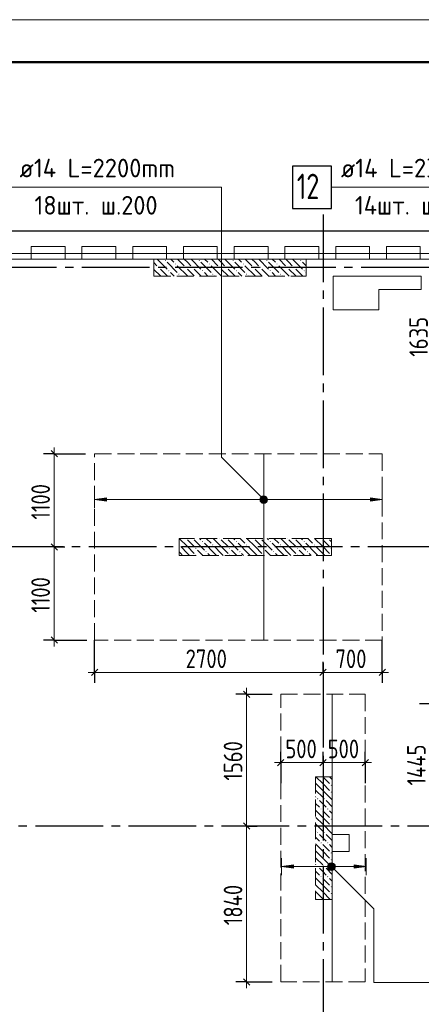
# Model space of a CAD drawing. Header units: millimetres. Extents: x 0 to 32165, y 0 to 42000.
# Tile 10 of 12: x 11037 to 15786, y 30365 to 42000. Entities that reach past the tile are written whole.
import ezdxf

# ---------------------------------------------------------------- set-up
doc = ezdxf.new("R2010")
doc.units = ezdxf.units.MM
doc.linetypes.add('______2', pattern=[270, 200, -70])
doc.linetypes.add('______5', pattern=[1100, 800, -100, 100, -100])
for name, color, linetype, lineweight in [('Standard', 7, 'Continuous', 25), ('ДОП Верх по Х', 7, 'Continuous', 25), ('ЖБ Пилон', 180, 'Continuous', 25), ('Оси', 40, '______5', 18), ('Позиционная метка номер позиции', 7, 'Continuous', 13), ('Примечания', 7, 'Continuous', 25)]:
    doc.layers.add(name, color=color, linetype=linetype, lineweight=lineweight)
doc.layers.add('ЖБ Перекрытие верхний уровень', color=7, linetype='Continuous', lineweight=25, true_color=0xe0e0ff)
doc.styles.add('GOST 2.304-81', font='txt')
doc.styles.add('ISOCPEUR', font='txt')

msp = doc.modelspace()

# ---------------------------------------------------------------- hatches: boundary and pattern name
at = {"layer": 'ДОП Верх по Х', "linetype": 'Continuous', "lineweight": 13, "transparency": 33554687}
for points in [[(12064, 36310), (11924, 36330), (12064, 36350)], [(14274, 31973), (14134, 31993), (14274, 32013)]]:
    msp.add_hatch(color=7, dxfattribs=at).paths.add_polyline_path(points, flags=16)
for points in [[(13892, 36311), (13892, 36349), (13886, 36330)], [(13892, 36349), (13905, 36298), (13905, 36362)], [(13892, 36349), (13892, 36311), (13905, 36298)], [(13905, 36362), (13924, 36293), (13924, 36368)], [(13905, 36362), (13905, 36298), (13924, 36293)], [(13924, 36368), (13924, 36293), (13943, 36298)], [(13924, 36368), (13943, 36298), (13943, 36362)], [(13943, 36362), (13943, 36298), (13956, 36311)], [(13943, 36362), (13956, 36311), (13956, 36349)], [(13956, 36349), (13956, 36311), (13961, 36330)], [(15184, 36310), (15324, 36330), (15184, 36350)], [(14702, 31975), (14702, 32012), (14697, 31993)], [(14702, 32012), (14715, 31961), (14715, 32026)], [(14702, 32012), (14702, 31975), (14715, 31961)], [(14715, 32026), (14734, 31956), (14734, 32031)], [(14715, 32026), (14715, 31961), (14734, 31956)], [(14734, 32031), (14734, 31956), (14753, 31961)], [(14734, 32031), (14753, 31961), (14753, 32026)], [(14753, 32026), (14753, 31961), (14766, 31975)], [(14753, 32026), (14766, 31975), (14766, 32012)], [(14766, 32012), (14766, 31975), (14771, 31993)], [(14994, 31973), (15134, 31993), (14994, 32013)]]:
    msp.add_hatch(color=7, dxfattribs=at).paths.add_polyline_path(points)
at = {"layer": 'ЖБ Пилон', "linetype": 'Continuous', "lineweight": 18, "transparency": 33554687}
for points in [[(12754, 39153), (12761, 39160), (12767, 39153), (12761, 39147)], [(12874, 39113), (12881, 39120), (12887, 39113), (12881, 39107)], [(13154, 39153), (13161, 39160), (13167, 39153), (13161, 39147)], [(13274, 39113), (13281, 39120), (13287, 39113), (13281, 39107)], [(13554, 39153), (13561, 39160), (13567, 39153), (13561, 39147)], [(13674, 39113), (13681, 39120), (13687, 39113), (13681, 39107)], [(13954, 39153), (13961, 39160), (13967, 39153), (13961, 39147)], [(14074, 39113), (14081, 39120), (14087, 39113), (14081, 39107)], [(14354, 39153), (14361, 39160), (14367, 39153), (14361, 39147)], [(12674, 39073), (12681, 39080), (12687, 39073), (12681, 39067)], [(12794, 39033), (12801, 39040), (12807, 39033), (12801, 39027)], [(12914, 38993), (12921, 39000), (12927, 38993), (12921, 38987)], [(12994, 39073), (13001, 39080), (13007, 39073), (13001, 39067)], [(13074, 39073), (13081, 39080), (13087, 39073), (13081, 39067)], [(13194, 39033), (13201, 39040), (13207, 39033), (13201, 39027)], [(13314, 38993), (13321, 39000), (13327, 38993), (13321, 38987)], [(13394, 39073), (13401, 39080), (13407, 39073), (13401, 39067)], [(13474, 39073), (13481, 39080), (13487, 39073), (13481, 39067)], [(13594, 39033), (13601, 39040), (13607, 39033), (13601, 39027)], [(13714, 38993), (13721, 39000), (13727, 38993), (13721, 38987)], [(13794, 39073), (13801, 39080), (13807, 39073), (13801, 39067)], [(13874, 39073), (13881, 39080), (13887, 39073), (13881, 39067)], [(13994, 39033), (14001, 39040), (14007, 39033), (14001, 39027)], [(14114, 38993), (14121, 39000), (14127, 38993), (14121, 38987)], [(14194, 39073), (14201, 39080), (14207, 39073), (14201, 39067)], [(14274, 39073), (14281, 39080), (14287, 39073), (14281, 39067)], [(14394, 39033), (14401, 39040), (14407, 39033), (14401, 39027)], [(13004, 35870), (13001, 35867), (12998, 35870)], [(13084, 35870), (13081, 35867), (13078, 35870)], [(13194, 35833), (13201, 35840), (13207, 35833), (13201, 35827)], [(13404, 35870), (13401, 35867), (13398, 35870)], [(13484, 35870), (13481, 35867), (13478, 35870)], [(13594, 35833), (13601, 35840), (13607, 35833), (13601, 35827)], [(13804, 35870), (13801, 35867), (13798, 35870)], [(13884, 35870), (13881, 35867), (13878, 35870)], [(13994, 35833), (14001, 35840), (14007, 35833), (14001, 35827)], [(14204, 35870), (14201, 35867), (14198, 35870)], [(14284, 35870), (14281, 35867), (14278, 35870)], [(14394, 35833), (14401, 35840), (14407, 35833), (14401, 35827)], [(14604, 35870), (14601, 35867), (14598, 35870)], [(14684, 35870), (14681, 35867), (14678, 35870)], [(12924, 35797), (12927, 35793), (12924, 35790)], [(13114, 35753), (13121, 35760), (13127, 35753), (13121, 35747)], [(13234, 35713), (13241, 35720), (13247, 35713), (13241, 35707)], [(13314, 35793), (13321, 35800), (13327, 35793), (13321, 35787)], [(13514, 35753), (13521, 35760), (13527, 35753), (13521, 35747)], [(13634, 35713), (13641, 35720), (13647, 35713), (13641, 35707)], [(13714, 35793), (13721, 35800), (13727, 35793), (13721, 35787)], [(13914, 35753), (13921, 35760), (13927, 35753), (13921, 35747)], [(14034, 35713), (14041, 35720), (14047, 35713), (14041, 35707)], [(14114, 35793), (14121, 35800), (14127, 35793), (14121, 35787)], [(14314, 35753), (14321, 35760), (14327, 35753), (14321, 35747)], [(14434, 35713), (14441, 35720), (14447, 35713), (14441, 35707)], [(14514, 35793), (14521, 35800), (14527, 35793), (14521, 35787)], [(14714, 35753), (14721, 35760), (14724, 35757), (14724, 35750), (14721, 35747)], [(13114, 35673), (13121, 35680), (13127, 35673), (13124, 35670), (13118, 35670)], [(13514, 35673), (13521, 35680), (13527, 35673), (13524, 35670), (13518, 35670)], [(13914, 35673), (13921, 35680), (13927, 35673), (13924, 35670), (13918, 35670)], [(14314, 35673), (14321, 35680), (14327, 35673), (14324, 35670), (14318, 35670)], [(14714, 35673), (14721, 35680), (14724, 35677), (14724, 35670), (14718, 35670)], [(14714, 32953), (14721, 32960), (14727, 32953), (14721, 32947)], [(14714, 32873), (14721, 32880), (14727, 32873), (14721, 32867)], [(14554, 32793), (14561, 32800), (14567, 32793), (14561, 32787)], [(14634, 32793), (14641, 32800), (14647, 32793), (14641, 32787)], [(14594, 32673), (14601, 32680), (14607, 32673), (14601, 32667)], [(14674, 32673), (14681, 32680), (14687, 32673), (14681, 32667)], [(14714, 32553), (14721, 32560), (14727, 32553), (14721, 32547)], [(14714, 32473), (14721, 32480), (14727, 32473), (14721, 32467)], [(14554, 32393), (14561, 32400), (14567, 32393), (14561, 32387)], [(14634, 32393), (14641, 32400), (14647, 32393), (14641, 32387)], [(14594, 32273), (14601, 32280), (14607, 32273), (14601, 32267)], [(14674, 32273), (14681, 32280), (14687, 32273), (14681, 32267)], [(14714, 32153), (14721, 32160), (14727, 32153), (14721, 32147)], [(14554, 31993), (14561, 32000), (14567, 31993), (14561, 31987)], [(14634, 31993), (14641, 32000), (14647, 31993), (14641, 31987)], [(14714, 32073), (14721, 32080), (14727, 32073), (14721, 32067)], [(14594, 31873), (14601, 31880), (14607, 31873), (14601, 31867)], [(14674, 31873), (14681, 31880), (14687, 31873), (14681, 31867)], [(14714, 31753), (14721, 31760), (14727, 31753), (14721, 31747)], [(14714, 31673), (14721, 31680), (14727, 31673), (14721, 31667)]]:
    msp.add_hatch(color=7, dxfattribs=at).paths.add_polyline_path(points, flags=16)
at = {"layer": 'Позиционная метка номер позиции', "linetype": 'Continuous', "lineweight": 13, "transparency": 33554687}
for points in [[(13892, 36298), (13935, 36373), (13881, 36319)], [(13881, 36319), (13935, 36373), (13913, 36373)], [(13881, 36319), (13913, 36373), (13881, 36342)], [(13881, 36342), (13913, 36373), (13892, 36362)], [(13892, 36298), (13956, 36362), (13935, 36373)], [(13913, 36287), (13956, 36362), (13892, 36298)], [(13913, 36287), (13967, 36342), (13956, 36362)], [(13935, 36287), (13967, 36342), (13913, 36287)], [(13935, 36287), (13967, 36319), (13967, 36342)], [(13967, 36319), (13935, 36287), (13956, 36298)], [(14681, 32005), (14713, 32037), (14692, 32025)], [(14713, 32037), (14681, 32005), (14681, 31982)], [(14713, 32037), (14681, 31982), (14735, 32037)], [(14735, 32037), (14681, 31982), (14692, 31961)], [(14681, 32005), (14713, 32037), (14692, 32025)], [(14713, 32037), (14681, 32005), (14681, 31982)], [(14713, 32037), (14681, 31982), (14735, 32037)], [(14735, 32037), (14681, 31982), (14692, 31961)], [(14735, 32037), (14692, 31961), (14756, 32025)], [(14735, 32037), (14692, 31961), (14756, 32025)], [(14756, 32025), (14692, 31961), (14713, 31950)], [(14756, 32025), (14692, 31961), (14713, 31950)], [(14756, 32025), (14713, 31950), (14767, 32005)], [(14756, 32025), (14713, 31950), (14767, 32005)], [(14767, 32005), (14713, 31950), (14735, 31950)], [(14767, 32005), (14713, 31950), (14735, 31950)], [(14767, 32005), (14735, 31950), (14767, 31982)], [(14767, 32005), (14735, 31950), (14767, 31982)], [(14767, 31982), (14735, 31950), (14756, 31961)], [(14767, 31982), (14735, 31950), (14756, 31961)]]:
    msp.add_hatch(color=7, dxfattribs=at).paths.add_polyline_path(points)

# ---------------------------------------------------------------- linework, layer by layer
at = {"layer": 'Standard', "color": 7, "linetype": 'Continuous', "lineweight": 25, "transparency": 33554687}
for p, q in [((11408, 36908), (11483, 36833)), ((11408, 35808), (11483, 35733)), ((11408, 34708), (11483, 34633)), ((11886, 34251), (11961, 34326)), ((14586, 34251), (14661, 34326)), ((15286, 34251), (15361, 34326)), ((13683, 34067), (13758, 33992)), ((14086, 33185), (14161, 33260)), ((14586, 33185), (14661, 33260)), ((15086, 33185), (15161, 33260)), ((13683, 32508), (13758, 32433)), ((13683, 30667), (13758, 30592))]:
    msp.add_line(p, q, dxfattribs=at)
at = {"layer": 'Standard', "color": 7, "linetype": 'Continuous', "lineweight": 13, "transparency": 33554687}
for p, q in [((11445, 36870), (11445, 36945)), ((11445, 35770), (11445, 34670)), ((11445, 34670), (11445, 34595)), ((11924, 34288), (11849, 34288)), ((11924, 34288), (14624, 34288)), ((14624, 34288), (15324, 34288)), ((15324, 34288), (15399, 34288)), ((13720, 34030), (13720, 34105)), ((14124, 33223), (14049, 33223)), ((14124, 33223), (14624, 33223)), ((14624, 33223), (15124, 33223)), ((15124, 33223), (15199, 33223)), ((13720, 32470), (13720, 30630)), ((13720, 30630), (13720, 30555))]:
    msp.add_line(p, q, dxfattribs=at)
at = {"layer": 'Standard', "color": 251, "linetype": 'Continuous', "lineweight": -3, "true_color": 0x656565, "transparency": 33554687}
for p, q in [((11445, 36870), (11320, 36870)), ((11445, 36870), (11570, 36870)), ((11445, 36870), (11817, 36870)), ((11445, 35770), (11320, 35770)), ((11445, 35770), (11570, 35770)), ((11445, 35770), (11445, 35770)), ((11445, 34670), (11320, 34670)), ((11445, 34670), (11570, 34670)), ((11445, 34670), (11831, 34670)), ((11924, 34288), (11924, 34670)), ((15324, 34288), (15324, 34670)), ((11924, 34288), (11924, 34413)), ((14624, 34288), (14624, 34413)), ((15324, 34288), (15324, 34413)), ((11924, 34288), (11924, 34163)), ((14624, 34288), (14624, 34163)), ((14624, 34288), (14624, 34288)), ((15324, 34288), (15324, 34163)), ((13720, 34030), (13595, 34030)), ((13720, 34030), (13845, 34030)), ((13720, 34030), (14024, 34030)), ((15888, 33917), (15763, 33917)), ((14124, 33223), (14124, 33348)), ((14624, 33223), (14624, 33348)), ((15124, 33223), (15124, 33348)), ((14124, 33223), (14124, 33098)), ((14124, 33223), (14124, 32980)), ((14624, 33223), (14624, 33098)), ((14624, 33223), (14624, 33223)), ((15124, 33223), (15124, 33098)), ((15124, 33223), (15124, 32980)), ((13720, 32470), (13595, 32470)), ((13720, 32470), (13845, 32470)), ((13720, 32470), (13720, 32470)), ((15888, 32470), (15763, 32470)), ((13720, 30630), (13595, 30630)), ((13720, 30630), (13845, 30630)), ((13720, 30630), (14024, 30630))]:
    msp.add_line(p, q, dxfattribs=at)
at = {"layer": 'Standard', "color": 7, "linetype": 'Continuous', "lineweight": 13, "transparency": 33554687}
msp.add_lwpolyline([(0, 0), (29700, 0), (29700, 42000), (0, 42000), (0, 0)], close=True, dxfattribs=at)
for points in [[(29700, 42000), (0, 42000), (0, 0), (29700, 0), (29700, 42000)], [(29700, 42000), (0, 42000), (0, 0), (29700, 0), (29700, 42000)], [(7674, 17930), (22024, 17930), (22024, 39170), (7674, 39170), (7674, 17930)], [(11445, 36870), (11445, 35996), (11445, 35996), (11445, 35770)], [(13720, 34030), (13720, 32920), (13720, 32920), (13720, 32470)]]:
    msp.add_lwpolyline(points, dxfattribs=at)
at = {"layer": 'Standard', "color": 7, "linetype": 'Continuous', "lineweight": 50, "transparency": 33554687}
msp.add_lwpolyline([(2000, 41500), (29200, 41500), (29200, 500), (2000, 500), (2000, 41500)], close=True, dxfattribs=at)
at = {"layer": 'Standard', "color": 7, "linetype": 'Continuous', "lineweight": 25, "transparency": 33554687}
msp.add_lwpolyline([(7394, 17930), (24124, 17930), (24124, 39500), (7394, 39500), (7394, 17930)], dxfattribs=at)
at = {"layer": 'Standard', "color": 254, "linetype": 'Continuous', "lineweight": 18, "true_color": 0xc4c4ff, "transparency": 33554687}
msp.add_lwpolyline([(8274, 17861), (22624, 17861), (22624, 39239), (8274, 39239), (8274, 17861)], dxfattribs=at)
at = {"layer": 'ДОП Верх по Х', "color": 7, "linetype": 'Continuous', "lineweight": 13, "transparency": 33554687}
for p, q in [((11016, 40020), (13124, 40020)), ((14816, 40020), (16924, 40020))]:
    msp.add_line(p, q, dxfattribs=at)
at = {"layer": 'ДОП Верх по Х', "color": 7, "linetype": 'Continuous', "lineweight": 18, "transparency": 33554687}
for p, q in [((13924, 36863), (13924, 34677)), ((14734, 34024), (14734, 30636))]:
    msp.add_line(p, q, dxfattribs=at)
at = {"layer": 'ДОП Верх по Х', "color": 251, "linetype": 'Continuous', "lineweight": 13, "true_color": 0x494949, "transparency": 33554687}
for p, q in [((11924, 36330), (11924, 36430)), ((15324, 36330), (15324, 36430)), ((11924, 36330), (12064, 36350)), ((12064, 36310), (11924, 36330)), ((11924, 36330), (11924, 36230)), ((11924, 36330), (11924, 36330)), ((12064, 36350), (12064, 36310)), ((12064, 36330), (13894, 36330)), ((13924, 36368), (13924, 36368)), ((13954, 36330), (15184, 36330)), ((15324, 36330), (15184, 36350)), ((15184, 36350), (15184, 36310)), ((15184, 36310), (15324, 36330)), ((15324, 36330), (15324, 36230)), ((15324, 36330), (15324, 36330)), ((13924, 36293), (13924, 36293)), ((14134, 31993), (14134, 32093)), ((14134, 31993), (14274, 32013)), ((14274, 32013), (14274, 31973)), ((14734, 32031), (14734, 32031)), ((15134, 31993), (14994, 32013)), ((14994, 32013), (14994, 31973)), ((15134, 31993), (15134, 32093)), ((14274, 31973), (14134, 31993)), ((14134, 31993), (14134, 31893)), ((14134, 31993), (14134, 31993)), ((14274, 31993), (14704, 31993)), ((14734, 31956), (14734, 31956)), ((14764, 31993), (14994, 31993)), ((14994, 31973), (15134, 31993)), ((15134, 31993), (15134, 31893)), ((15134, 31993), (15134, 31993))]:
    msp.add_line(p, q, dxfattribs=at)
at = {"layer": 'ДОП Верх по Х', "color": 7, "linetype": 'Continuous', "lineweight": 25, "transparency": 33554687}
msp.add_lwpolyline([(14264, 39770), (14724, 39770), (14724, 40270), (14264, 40270), (14264, 39770)], dxfattribs=at)
at = {"layer": 'ДОП Верх по Х', "color": 251, "linetype": 'Continuous', "lineweight": 13, "true_color": 0x494949, "transparency": 33554687}
for centre in [(13924, 36330), (14734, 31993)]:
    msp.add_circle(centre, 37.5, dxfattribs=at)
at = {"layer": 'ЖБ Перекрытие верхний уровень', "color": 7, "linetype": 'Continuous', "lineweight": 18, "transparency": 33554687}
for p, q in [((22354, 39500), (7394, 39500)), ((11174, 39320), (11574, 39320)), ((11174, 39170), (11174, 39320)), ((11574, 39320), (11574, 39170)), ((11774, 39170), (11774, 39320)), ((11774, 39320), (12174, 39320)), ((12174, 39320), (12174, 39170)), ((12374, 39320), (12774, 39320)), ((12374, 39170), (12374, 39320)), ((12774, 39320), (12774, 39170)), ((12974, 39170), (12974, 39320)), ((12974, 39320), (13374, 39320)), ((13374, 39320), (13374, 39170)), ((13574, 39320), (13974, 39320)), ((13574, 39170), (13574, 39320)), ((13974, 39320), (13974, 39170)), ((14174, 39170), (14174, 39320)), ((14174, 39320), (14574, 39320)), ((14574, 39320), (14574, 39170)), ((14774, 39320), (15174, 39320)), ((14774, 39170), (14774, 39320)), ((15174, 39320), (15174, 39170)), ((15374, 39170), (15374, 39320)), ((15374, 39320), (15774, 39320)), ((15774, 39320), (15774, 39170)), ((11574, 39170), (11174, 39170)), ((12174, 39170), (11774, 39170)), ((12774, 39170), (12374, 39170)), ((13374, 39170), (12974, 39170)), ((13974, 39170), (13574, 39170)), ((14574, 39170), (14174, 39170)), ((15174, 39170), (14774, 39170)), ((15774, 39170), (15374, 39170)), ((15284, 38970), (14744, 38970)), ((14744, 38970), (14744, 38570)), ((15784, 38970), (15284, 38970)), ((15784, 38810), (15784, 38970)), ((15284, 38570), (15284, 38810)), ((15284, 38810), (15784, 38810)), ((14744, 38570), (15284, 38570)), ((14934, 32370), (14734, 32370)), ((14734, 32370), (14734, 32170)), ((14934, 32170), (14934, 32370)), ((14734, 32170), (14934, 32170))]:
    msp.add_line(p, q, dxfattribs=at)
at = {"layer": 'ЖБ Пилон', "color": 253, "linetype": '______2', "lineweight": 13, "true_color": 0xa0a0a0, "transparency": 33554687}
for p, q in [((14424, 39170), (12624, 39170)), ((12624, 39170), (12624, 38970)), ((14424, 38970), (14424, 39170)), ((12624, 38970), (14424, 38970)), ((14724, 35870), (12924, 35870)), ((12924, 35870), (12924, 35670)), ((14724, 35670), (14724, 35870)), ((12924, 35670), (14724, 35670)), ((14534, 33055), (14534, 31605)), ((14734, 33055), (14534, 33055)), ((14734, 31605), (14734, 33055)), ((14534, 31605), (14734, 31605))]:
    msp.add_line(p, q, dxfattribs=at)
at = {"layer": 'ЖБ Пилон', "color": 9, "linetype": 'Continuous', "lineweight": 18, "true_color": 0xc7c7c7, "transparency": 33554687}
for p, q in [((12661, 39093), (12624, 39130)), ((12664, 39170), (12781, 39053)), ((12781, 39133), (12901, 39013)), ((12824, 39170), (12861, 39133)), ((13021, 38973), (12901, 39093)), ((12904, 39170), (12981, 39093)), ((13021, 39133), (12984, 39170)), ((13061, 39093), (13021, 39133)), ((13064, 39170), (13181, 39053)), ((13181, 39133), (13301, 39013)), ((13224, 39170), (13261, 39133)), ((13421, 38973), (13301, 39093)), ((13304, 39170), (13381, 39093)), ((13421, 39133), (13384, 39170)), ((13461, 39093), (13421, 39133)), ((13464, 39170), (13581, 39053)), ((13581, 39133), (13701, 39013)), ((13624, 39170), (13661, 39133)), ((13821, 38973), (13701, 39093)), ((13704, 39170), (13781, 39093)), ((13821, 39133), (13784, 39170)), ((13861, 39093), (13821, 39133)), ((13864, 39170), (13981, 39053)), ((13981, 39133), (14101, 39013)), ((14024, 39170), (14061, 39133)), ((14221, 38973), (14101, 39093)), ((14104, 39170), (14181, 39093)), ((14221, 39133), (14184, 39170)), ((14261, 39093), (14221, 39133)), ((14264, 39170), (14381, 39053)), ((14381, 39133), (14424, 39090)), ((12624, 39050), (12701, 38973)), ((12701, 39053), (12784, 38970)), ((12864, 38970), (12821, 39013)), ((13021, 39053), (13101, 38973)), ((13101, 39053), (13184, 38970)), ((13264, 38970), (13221, 39013)), ((13421, 39053), (13501, 38973)), ((13501, 39053), (13584, 38970)), ((13664, 38970), (13621, 39013)), ((13821, 39053), (13901, 38973)), ((13901, 39053), (13984, 38970)), ((14064, 38970), (14021, 39013)), ((14221, 39053), (14301, 38973)), ((14301, 39053), (14384, 38970)), ((14424, 39010), (14421, 39013)), ((12624, 38970), (12624, 38970)), ((12941, 38973), (12944, 38970)), ((13021, 38973), (13024, 38970)), ((13341, 38973), (13344, 38970)), ((13421, 38973), (13424, 38970)), ((13741, 38973), (13744, 38970)), ((13821, 38973), (13824, 38970)), ((14141, 38973), (14144, 38970)), ((14221, 38973), (14224, 38970)), ((13021, 35773), (12924, 35870)), ((13021, 35853), (13101, 35773)), ((13101, 35853), (13221, 35733)), ((13164, 35870), (13181, 35853)), ((13244, 35870), (13301, 35813)), ((13421, 35773), (13324, 35870)), ((13421, 35853), (13501, 35773)), ((13501, 35853), (13621, 35733)), ((13564, 35870), (13581, 35853)), ((13644, 35870), (13701, 35813)), ((13821, 35773), (13724, 35870)), ((13821, 35853), (13901, 35773)), ((13901, 35853), (14021, 35733)), ((13964, 35870), (13981, 35853)), ((14044, 35870), (14101, 35813)), ((14221, 35773), (14124, 35870)), ((14221, 35853), (14301, 35773)), ((14301, 35853), (14421, 35733)), ((14364, 35870), (14381, 35853)), ((14444, 35870), (14501, 35813)), ((14621, 35773), (14524, 35870)), ((14621, 35853), (14701, 35773)), ((14701, 35853), (14724, 35830)), ((12941, 35773), (13021, 35693)), ((13021, 35773), (13101, 35693)), ((13181, 35693), (13141, 35733)), ((13341, 35693), (13221, 35813)), ((13341, 35773), (13421, 35693)), ((13421, 35773), (13501, 35693)), ((13581, 35693), (13541, 35733)), ((13741, 35693), (13621, 35813)), ((13741, 35773), (13821, 35693)), ((13821, 35773), (13901, 35693)), ((13981, 35693), (13941, 35733)), ((14141, 35693), (14021, 35813)), ((14141, 35773), (14221, 35693)), ((14221, 35773), (14301, 35693)), ((14381, 35693), (14341, 35733)), ((14541, 35693), (14421, 35813)), ((14541, 35773), (14621, 35693)), ((14621, 35773), (14701, 35693)), ((12941, 35693), (12924, 35710)), ((12941, 35693), (12964, 35670)), ((13021, 35693), (13044, 35670)), ((13204, 35670), (13181, 35693)), ((13261, 35693), (13284, 35670)), ((13341, 35693), (13364, 35670)), ((13421, 35693), (13444, 35670)), ((13604, 35670), (13581, 35693)), ((13661, 35693), (13684, 35670)), ((13741, 35693), (13764, 35670)), ((13821, 35693), (13844, 35670)), ((14004, 35670), (13981, 35693)), ((14061, 35693), (14084, 35670)), ((14141, 35693), (14164, 35670)), ((14221, 35693), (14244, 35670)), ((14404, 35670), (14381, 35693)), ((14461, 35693), (14484, 35670)), ((14541, 35693), (14564, 35670)), ((14621, 35693), (14644, 35670)), ((14621, 32973), (14539, 33055)), ((14621, 33053), (14701, 32973)), ((14701, 33053), (14734, 33020)), ((14541, 32973), (14621, 32893)), ((14621, 32973), (14701, 32893)), ((14541, 32893), (14534, 32900)), ((14534, 32820), (14541, 32813)), ((14541, 32893), (14621, 32813)), ((14621, 32893), (14734, 32780)), ((14534, 32740), (14581, 32693)), ((14621, 32733), (14581, 32773)), ((14661, 32693), (14621, 32733)), ((14661, 32773), (14734, 32700)), ((14621, 32573), (14534, 32660)), ((14621, 32653), (14701, 32573)), ((14701, 32653), (14734, 32620)), ((14541, 32493), (14534, 32500)), ((14541, 32573), (14621, 32493)), ((14541, 32493), (14621, 32413)), ((14621, 32573), (14701, 32493)), ((14621, 32493), (14734, 32380)), ((14534, 32420), (14541, 32413)), ((14621, 32333), (14581, 32373)), ((14661, 32373), (14734, 32300)), ((14534, 32340), (14581, 32293)), ((14621, 32173), (14534, 32260)), ((14661, 32293), (14621, 32333)), ((14621, 32253), (14701, 32173)), ((14701, 32253), (14734, 32220)), ((14541, 32173), (14621, 32093)), ((14621, 32173), (14701, 32093)), ((14541, 32093), (14534, 32100)), ((14534, 32020), (14541, 32013)), ((14541, 32093), (14621, 32013)), ((14621, 32093), (14734, 31980)), ((14534, 31940), (14581, 31893)), ((14621, 31933), (14581, 31973)), ((14661, 31893), (14621, 31933)), ((14661, 31973), (14734, 31900)), ((14621, 31773), (14534, 31860)), ((14541, 31773), (14621, 31693)), ((14621, 31853), (14701, 31773)), ((14621, 31773), (14701, 31693)), ((14701, 31853), (14734, 31820)), ((14541, 31693), (14534, 31700)), ((14541, 31693), (14621, 31613)), ((14621, 31693), (14709, 31605)), ((14534, 31620), (14541, 31613))]:
    msp.add_line(p, q, dxfattribs=at)
at = {"layer": 'Оси', "color": 8, "linetype": '______5', "lineweight": -3, "transparency": 33554687}
for p, q in [((14624, 39700), (14624, 15930)), ((23574, 39070), (3600, 39070)), ((22554, 35770), (3600, 35770)), ((27424, 32470), (3600, 32470))]:
    msp.add_line(p, q, dxfattribs=at)
at = {"layer": 'Позиционная метка номер позиции', "color": 7, "linetype": 'Continuous', "lineweight": 13, "transparency": 33554687}
for p, q in [((13892, 36362), (13892, 36362)), ((13956, 36362), (13956, 36362)), ((13892, 36298), (13892, 36298)), ((13956, 36298), (13956, 36298)), ((14692, 32025), (14692, 32025)), ((14692, 32025), (14692, 32025)), ((14756, 32025), (14756, 32025)), ((14756, 32025), (14756, 32025)), ((14692, 31961), (14692, 31961)), ((14692, 31961), (14692, 31961)), ((14756, 31961), (14756, 31961)), ((14756, 31961), (14756, 31961))]:
    msp.add_line(p, q, dxfattribs=at)
for points in [[(13924, 36330), (13424, 36830), (13424, 40020), (10924, 40020)], [(17724, 38389), (17224, 38889), (17224, 40020), (14724, 40020)], [(14724, 31993), (15224, 31493), (15224, 30623), (18124, 30623)], [(14724, 31993), (15224, 31493), (15224, 30623), (18124, 30623)]]:
    msp.add_lwpolyline(points, dxfattribs=at)
for centre in [(13924, 36330), (14724, 31993), (14724, 31993)]:
    msp.add_circle(centre, 45, dxfattribs=at)
at = {"layer": 'Примечания', "color": 7, "linetype": '______2', "lineweight": 18, "transparency": 33554687}
for p, q in [((11924, 36870), (15324, 36870)), ((11924, 34670), (11924, 36870)), ((15324, 36870), (15324, 34670)), ((15324, 34670), (11924, 34670)), ((14124, 34030), (15124, 34030)), ((14124, 30630), (14124, 34030)), ((15124, 34030), (15124, 30630)), ((15124, 30630), (14124, 30630))]:
    msp.add_line(p, q, dxfattribs=at)

# ---------------------------------------------------------------- texts
at = {"layer": 'Standard', "color": 7, "linetype": 'Continuous', "lineweight": 25, "transparency": 33554687, "char_height": 220, "attachment_point": 7, "rotation": 90, "style": 'GOST 2.304-81'}
for s, insert, width in [('1635', (15864, 38017), 594.59), ('1100', (11395, 36093), 578.85), ('1100', (11395, 34993), 578.85), ('1560', (13670, 33008), 610.16), ('1445', (15838, 32951), 610.17), ('1840', (13670, 31300), 625.74)]:
    msp.add_mtext(s, dxfattribs=dict(at, insert=insert, width=width))
at = {"layer": 'Standard', "color": 7, "linetype": 'Continuous', "lineweight": 25, "transparency": 33554687, "char_height": 220, "attachment_point": 7, "style": 'GOST 2.304-81'}
for s, insert, width in [('2700', (13000, 34338), 672.62), ('700', (14771, 34338), 531.97), ('500', (14179, 33273), 516.38), ('500', (14679, 33273), 516.38)]:
    msp.add_mtext(s, dxfattribs=dict(at, insert=insert, width=width))
at = {"layer": 'ДОП Верх по Х', "color": 7, "linetype": 'Continuous', "lineweight": 13, "transparency": 33554687, "attachment_point": 7, "style": 'ISOCPEUR'}
for s, insert, char_height, width in [('\\W0.96;ø14 L=2200mm ', (11036, 40137), 220, 2172.61), ('\\W0.96;ø14 L=2365mm ', (14836, 40137), 220, 2172.6), ('\\W0.75;12', (14314, 39880), 300, 472.27), ('\\W0.95;18шт. ш.200 ', (11212, 39697), 220, 1819.89), ('\\W0.95;14шт. ш.200 ', (15001, 39697), 220, 1842.01)]:
    msp.add_mtext(s, dxfattribs=dict(at, insert=insert, char_height=char_height, width=width))

doc.saveas('drawing.dxf')
